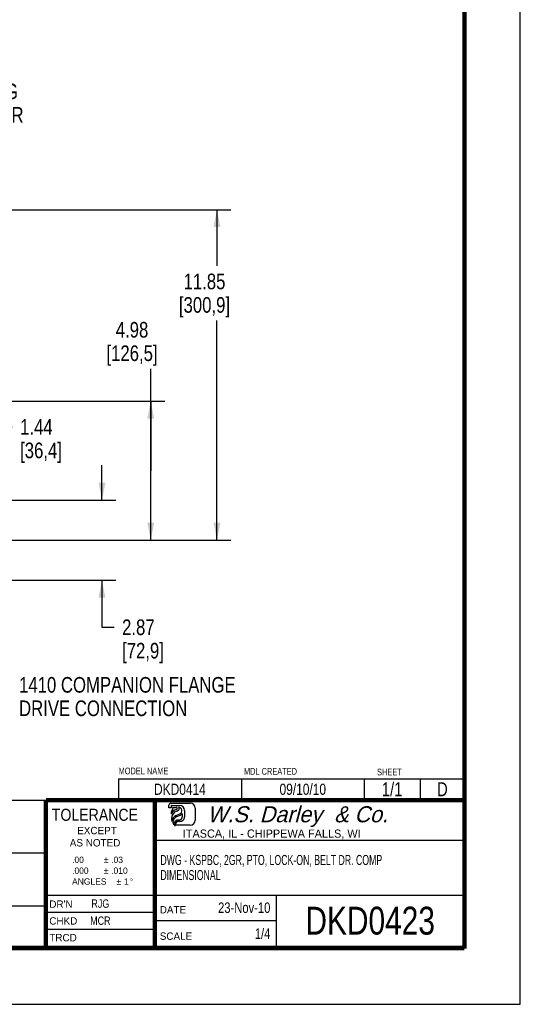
# Model space of a CAD drawing. Header units: inches. Extents: x 0 to 34, y 0 to 22.
# Tile 87 of 175: x 29.5 to 34, y 0 to 8.8. Entities that reach past the tile are written whole.
import ezdxf

# ---------------------------------------------------------------- set-up
doc = ezdxf.new("R2010")
doc.units = ezdxf.units.IN
doc.header["$LTSCALE"] = 1.87
doc.header["$MEASUREMENT"] = 0
doc.layers.get('0').update_dxf_attribs({"linetype": 'CONTINUOUS'})
doc.layers.add('94_3D_NOTES', color=7, linetype='CONTINUOUS')
doc.styles.get("Standard").update_dxf_attribs({"font": 'txt', "width": 0.8})
doc.styles.add('TEXTSTYLE_10', font='txt', dxfattribs={"width": 0.8})
doc.styles.add('TEXTSTYLE_2', font='txt', dxfattribs={"width": 0.999993})
doc.styles.add('TEXTSTYLE_4', font='gdt', dxfattribs={"width": 1.16667})
doc.styles.add('TEXTSTYLE_5', font='gdt', dxfattribs={"width": 0.666678})
doc.styles.add('TEXTSTYLE_6', font='txt', dxfattribs={"width": 0.874996})
doc.styles.add('TEXTSTYLE_7', font='txt')
doc.styles.add('TEXTSTYLE_8', font='txt', dxfattribs={"width": 0.674358})
doc.styles.add('TEXTSTYLE_9', font='txt', dxfattribs={"width": 0.65})
doc.dimstyles.new('DIMSTYLE_2', dxfattribs={"dimtxt": 0.14, "dimasz": 0.156, "dimexe": 0.125, "dimexo": 0.0625, "dimgap": 0.07, "dimtad": 0, "dimtih": 1, "dimtoh": 1, "dimlfac": 4, "dimzin": 4, "dimdsep": 46, "dimtxsty": 'Standard', "dimblk": '_FILLED', "dimblk1": '_FILLED', "dimblk2": '_FILLED', "dimcen": 0.09, "dimadec": 0, "dimazin": 0, "dimtp": 0.001, "dimtm": 0.001, "dimtfac": 1, "dimtofl": 0, "dimtmove": 0, "dimatfit": 3, "dimldrblk": '_FILLED', "dimfxl": 0, "dimtolj": 1, "dimtzin": 4, "dimarcsym": 0})

# ---------------------------------------------------------------- blocks, each defined once
blk = doc.blocks.new('_FILLED')
at = {"color": 0, "linetype": 'ByBlock'}
blk.add_solid([(0, 0), (-1, 0.2), (-1, -0.2)], dxfattribs=at)
blk = doc.blocks.new('*D4')
at = {"color": 6, "linetype": 'Continuous'}
for p, q in [((30.2541, 4.517), (30.2541, 4.8295)), ((27.3375, 4.517), (30.3791, 4.517)), ((27.3375, 3.7995), (30.3791, 3.7995)), ((30.2541, 3.7995), (30.2541, 3.3786)), ((30.2541, 3.3786), (30.3641, 3.3786))]:
    blk.add_line(p, q, dxfattribs=at)
at = {"color": 6, "linetype": 'Continuous', "xscale": 0.156, "yscale": 0.156, "zscale": 0.156}
for p, rotation in [((30.2541, 4.517), 270), ((30.2541, 3.7995), 90)]:
    blk.add_blockref('_FILLED', p, dxfattribs=dict(at, rotation=rotation))
at = {"color": 6, "linetype": 'Continuous', "insert": (30.4341, 3.4486), "char_height": 0.14, "width": 0.672, "attachment_point": 1, "line_spacing_factor": 0.9}
blk.add_mtext('2.87\\P[72,9]', dxfattribs=at)
blk = doc.blocks.new('*D5')
at = {"color": 6, "linetype": 'Continuous'}
for p, q in [((29.3409, 4.517), (29.3409, 5.1731)), ((29.3409, 5.1731), (29.4509, 5.1731)), ((27.3375, 4.517), (29.4659, 4.517)), ((27.1464, 4.1582), (29.4659, 4.1582)), ((29.3409, 4.1582), (29.3409, 3.8457))]:
    blk.add_line(p, q, dxfattribs=at)
at = {"color": 6, "linetype": 'Continuous', "xscale": 0.156, "yscale": 0.156, "zscale": 0.156}
for p, rotation in [((29.3409, 4.517), 270), ((29.3409, 4.1582), 90)]:
    blk.add_blockref('_FILLED', p, dxfattribs=dict(at, rotation=rotation))
at = {"color": 6, "linetype": 'Continuous', "insert": (29.5209, 5.2431), "char_height": 0.14, "width": 0.672, "attachment_point": 1, "line_spacing_factor": 0.9}
blk.add_mtext('1.44\\P[36,4]', dxfattribs=at)
blk = doc.blocks.new('*D29')
at = {"color": 2, "linetype": 'Continuous'}
for p, q in [((30.6912, 4.7806), (30.6912, 5.6937)), ((28.0949, 5.403), (30.8162, 5.403)), ((30.6912, 5.403), (30.6912, 4.7806)), ((30.6912, 4.1582), (30.6912, 4.7806)), ((27.1464, 4.1582), (30.8162, 4.1582))]:
    blk.add_line(p, q, dxfattribs=at)
at = {"color": 2, "linetype": 'Continuous', "xscale": 0.156, "yscale": 0.156, "zscale": 0.156}
for p, rotation in [((30.6912, 5.403), 90), ((30.6912, 4.1582), 270)]:
    blk.add_blockref('_FILLED', p, dxfattribs=dict(at, rotation=rotation))
at = {"color": 2, "linetype": 'Continuous', "insert": (30.5232, 6.1137), "char_height": 0.14, "width": 0.784, "attachment_point": 2, "line_spacing_factor": 0.9}
blk.add_mtext('4.98\\P[126,5]', dxfattribs=at)
blk = doc.blocks.new('*D32')
at = {"color": 2, "linetype": 'Continuous'}
for p, q in [((24.8589, 7.1198), (31.4091, 7.1198)), ((31.2841, 7.1198), (31.2841, 6.6166)), ((31.2841, 4.1582), (31.2841, 6.1266)), ((26.8738, 4.1582), (31.4091, 4.1582))]:
    blk.add_line(p, q, dxfattribs=at)
at = {"color": 2, "linetype": 'Continuous', "xscale": 0.156, "yscale": 0.156, "zscale": 0.156}
for p, rotation in [((31.2841, 7.1198), 90), ((31.2841, 4.1582), 270)]:
    blk.add_blockref('_FILLED', p, dxfattribs=dict(at, rotation=rotation))
at = {"color": 2, "linetype": 'Continuous', "insert": (31.1721, 6.5466), "char_height": 0.14, "width": 0.784, "attachment_point": 2, "line_spacing_factor": 0.9}
blk.add_mtext('11.85\\P[300,9]', dxfattribs=at)

msp = doc.modelspace()

# ---------------------------------------------------------------- linework, layer by layer
at = {"color": 7, "linetype": 'Continuous'}
for p, q in [((34, 0), (34, 22)), ((28.790846, 1.829186), (29.75216, 1.829186)), ((30.727042, 1.46952), (33.5, 1.46952)), ((23.817684, 1.355942), (29.75216, 1.355942)), ((29.75216, 0.977347), (33.5, 0.977347)), ((31.815503, 0.504103), (31.815503, 0.977347)), ((23.817684, 0.882698), (29.75216, 0.882698)), ((29.75216, 0.825909), (30.727042, 0.825909)), ((30.727042, 0.75019), (31.815503, 0.75019)), ((29.75216, 0.674471), (30.727042, 0.674471)), ((0, 0), (34, 0))]:
    msp.add_line(p, q, dxfattribs=at)
at = {"color": 2, "linetype": 'Continuous'}
for p, q in [((30.402253, 2.020544), (33.502253, 2.020544)), ((30.402253, 2.020544), (30.402253, 1.833044)), ((31.502253, 2.020544), (31.502253, 1.833044)), ((32.602253, 2.020544), (32.602253, 1.833044)), ((33.102253, 2.020544), (33.102253, 1.833044)), ((33.502253, 2.020544), (33.502253, 1.833044)), ((30.402253, 1.833044), (33.502253, 1.833044)), ((30.727042, 1.46952), (33.499542, 1.46952)), ((30.727042, 1.46952), (30.727042, 0.51702)), ((33.499542, 1.46952), (33.499542, 0.51702)), ((23.817684, 1.355942), (29.742184, 1.355942)), ((29.742184, 1.355942), (29.742184, 0.880942)), ((29.75216, 0.977347), (30.72716, 0.977347)), ((29.75216, 0.977347), (29.75216, 0.515347)), ((30.72716, 0.977347), (30.72716, 0.515347)), ((23.817684, 0.880942), (29.742184, 0.880942)), ((29.75216, 0.515347), (30.72716, 0.515347)), ((30.727042, 0.51702), (33.499542, 0.51702))]:
    msp.add_line(p, q, dxfattribs=at)
at = {"color": 1, "linetype": 'Continuous'}
for p, q in [((30.853895, 1.759684), (30.853895, 1.784219)), ((30.870979, 1.801303), (31.044125, 1.801303)), ((30.874067, 1.777977), (30.874067, 1.759684)), ((30.876764, 1.780675), (30.949145, 1.780676)), ((30.874067, 1.759684), (30.853895, 1.759684)), ((30.887456, 1.764399), (30.917768, 1.764399)), ((30.917453, 1.691484), (30.950914, 1.705495)), ((30.953689, 1.693021), (30.922803, 1.6788)), ((30.973096, 1.710799), (30.973096, 1.680603)), ((30.993734, 1.737031), (30.993734, 1.680288)), ((31.089083, 1.756345), (31.089083, 1.650403)), ((31.044125, 1.605445), (30.919675, 1.605445))]:
    msp.add_line(p, q, dxfattribs=at)
at = {"color": 7, "linetype": 'Continuous', "const_width": 0.039993}
for points in [[(33.5, 0.5), (33.5, 21.5)], [(33.5, 1.829186), (29.75216, 1.829186)], [(29.75216, 1.829186), (29.75216, 0.504103)], [(30.727042, 1.829186), (30.727042, 0.5)], [(0.5, 0.504103), (33.5, 0.504103)]]:
    msp.add_lwpolyline(points, dxfattribs=at)
at = {"color": 1, "linetype": 'Continuous'}
for centre, radius, start, end in [((30.870979, 1.784219), 0.017084, 90, 180), ((30.876764, 1.777977), 0.002698, 90, 180), ((30.927862, 1.750575), 0.017255, 282.3382763, 53.3818058), ((30.939886, 1.733953), 0.03052, 291.1822685, 93.2532448), ((30.949145, 1.736077), 0.044599, 1.2269642, 90), ((31.044125, 1.756345), 0.044958, 0, 90), ((30.910374, 1.715504), 0.037424, 130.0486407, 200.2318912), ((30.935027, 1.683315), 0.062791, 102.7764397, 162.1499614), ((30.950339, 1.662114), 0.074029, 104.7035784, 198.0795715), ((30.943397, 1.633306), 0.063701, 114.0340883, 174.7452295), ((30.876148, 1.754891), 0.014774, 313.3736044, 40.0578163), ((30.942913, 1.62991), 0.052864, 112.3589122, 202.8083666), ((30.917849, 1.754202), 0.010197, 288.8347423, 90.4607387), ((30.942765, 1.681416), 0.030342, 276.8235746, 358.4645967), ((30.952687, 1.680288), 0.041046, 267.7296978, 360), ((30.937552, 1.730118), 0.040455, 293.508787, 331.4748796), ((30.942657, 1.602459), 0.048971, 85.6516357, 171.8316765), ((30.919675, 1.586957), 0.018488, 90, 150.634143), ((30.949266, 1.593971), 0.045339, 87.7310078, 176.2428342), ((31.044125, 1.650403), 0.044958, 270, 360)]:
    msp.add_arc(centre, radius, start, end, dxfattribs=at)

# ---------------------------------------------------------------- texts
at = {"color": 2, "linetype": 'Continuous', "char_height": 0.06, "attachment_point": 1, "line_spacing_factor": 0.9}
for s, insert, width in [('\\Q0.000018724;MODEL NAME', (30.40283, 2.120894), 0.48), ('\\Q0.000018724;MDL CREATED', (31.525482, 2.117101), 0.528), ('\\Q0.000018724;SHEET', (32.717235, 2.111195), 0.24)]:
    msp.add_mtext(s, dxfattribs=dict(at, insert=insert, width=width))
at = {"color": 2, "linetype": 'Continuous', "attachment_point": 1, "line_spacing_factor": 0.9}
for s, insert, char_height, width, style in [('\\Q14.999997;W.S. Darley', (31.195713, 1.77461), 0.143866, 1.71290456, 'TEXTSTYLE_7'), ('\\Q14.9999965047; {\\W1.0;\\Q14.999997;& Co.}', (32.296781, 1.77461), 0.143866, 0.99523436, 'TEXTSTYLE_8'), ('\\Q0.000018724;TOLERANCE', (29.805198, 1.752001), 0.1079, 0.849709, 'TEXTSTYLE_6'), ('\\Q0.000018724;EXCEPT', (30.032262, 1.590085), 0.066254, 0.397525, 'TEXTSTYLE_2'), ('\\Q0.000019;ITASCA, IL - CHIPPEWA FALLS, WI', (30.977855, 1.565911), 0.072902, 2.25996878, 'TEXTSTYLE_2'), ('\\Q0.000018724;AS NOTED', (29.966008, 1.480457), 0.066254, 0.530033, 'TEXTSTYLE_2'), ('\\Q0.000018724;.00  ', (29.986425, 1.323168), 0.056789, 0.283946, 'TEXTSTYLE_2'), ('\\Q0.000018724;{\\Fgdt;`}', (30.270372, 1.323168), 0.056789, 0.06625383, 'TEXTSTYLE_4'), ('\\Q0.000018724;.03', (30.336626, 1.323168), 0.056789, 0.170368, 'TEXTSTYLE_2'), ('\\Q0.000018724;{\\Fgdt;`}', (30.270372, 1.225815), 0.056789, 0.06625383, 'TEXTSTYLE_4'), ('\\Q0.000018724;.000 ', (29.986425, 1.225815), 0.056789, 0.283946, 'TEXTSTYLE_2'), ('\\Q0.000018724;.010', (30.336626, 1.225815), 0.056789, 0.227157, 'TEXTSTYLE_2'), ('\\Q0.000018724;ANGLES ', (29.986425, 1.128461), 0.056789, 0.397525, 'TEXTSTYLE_2'), ('\\Q0.000018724;{\\Fgdt;`}', (30.38395, 1.128461), 0.056789, 0.06625383, 'TEXTSTYLE_4'), ('\\Q0.000018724;1', (30.450204, 1.128461), 0.056789, 0.056789, 'TEXTSTYLE_2'), ('\\Q0.000018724;{\\Fgdt;~}', (30.506993, 1.128461), 0.056789, 0.03785933, 'TEXTSTYLE_5'), ("\\Q0.000018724;DR'N", (29.782331, 0.93071), 0.066254, 0.265017, 'TEXTSTYLE_2'), ('\\Q0.000018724;DATE', (30.771698, 0.880525), 0.066254, 0.265017, 'TEXTSTYLE_2'), ('\\Q0.000018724;CHKD', (29.782331, 0.780155), 0.066254, 0.265017, 'TEXTSTYLE_2'), ('\\Q0.000018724;TRCD', (29.782331, 0.630506), 0.066254, 0.265017, 'TEXTSTYLE_2'), ('\\Q0.000018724;SCALE', (30.771698, 0.643937), 0.066254, 0.331271, 'TEXTSTYLE_2')]:
    msp.add_mtext(s, dxfattribs=dict(at, insert=insert, char_height=char_height, width=width, style=style))
at = {"layer": '94_3D_NOTES', "color": 2, "linetype": 'Continuous', "line_spacing_factor": 0.9}
for s, insert, char_height, width, attachment_point in [('LEFT HAND\\PPUMP CASING\\PAND IMPELLER', (28.453361, 8.459292), 0.14, 1.344, 1), ('1410 COMPANION FLANGE\\PDRIVE CONNECTION', (29.511682, 2.932423), 0.14, 2.352, 1), ('DKD0414', (30.952253, 1.976794), 0.1, 0.56, 2), ('09/10/10', (32.052253, 1.976794), 0.1, 0.64, 2), ('1/1', (32.852253, 1.989294), 0.125, 0.3, 2), ('RJG', (30.23966, 0.939847), 0.075, 0.18, 2), ('23-Nov-10', (31.762042, 0.912645), 0.09375, 0.675, 3), ('MCR', (30.23966, 0.786847), 0.075, 0.18, 2), ('1/4', (31.762042, 0.680145), 0.09375, 0.225, 3)]:
    msp.add_mtext(s, dxfattribs=dict(at, insert=insert, char_height=char_height, width=width, attachment_point=attachment_point))
for s, insert, char_height, width, attachment_point, style in [('D', (33.302253, 1.989294), 0.125, 0.15, 2, 'TEXTSTYLE_10'), ('DWG - KSPBC, 2GR, PTO, LOCK-ON, BELT DR. COMP\\PDIMENSIONAL', (30.777042, 1.33827), 0.09, 2.6325, 1, 'TEXTSTYLE_9'), ('DKD0423', (32.655792, 0.87452), 0.25, 2, 2, 'TEXTSTYLE_10')]:
    msp.add_mtext(s, dxfattribs=dict(at, insert=insert, char_height=char_height, width=width, attachment_point=attachment_point, style=style))

# ---------------------------------------------------------------- dimensions: what is measured, and where the dimension line sits
at = {"color": 2, "linetype": 'Continuous'}
for base, p1, p2, picture, middle in [((31.284078, 7.11985), (26.811256, 4.158236), (24.796356, 7.11985), '*D32', (31.284078, 6.371614)), ((30.691228, 5.402986), (27.083943, 4.158236), (28.032381, 5.402986), '*D29', (30.691228, 5.938724))]:
    dim = msp.add_linear_dim(base=base, p1=p1, p2=p2, angle=90, dimstyle='DIMSTYLE_2', dxfattribs=at)
    dim.commit()
    dim.dimension.update_dxf_attribs({"geometry": picture, "text_midpoint": middle, "dimtype": 160})
at = {"color": 6, "linetype": 'Continuous'}
for base, p1, p2, angle, picture, middle in [((29.3409358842, 4.1582355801), (27.2750057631, 4.5169855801), (27.0839432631, 4.1582355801), 270, '*D5', (29.8569358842, 5.0680888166)), ((30.254117, 4.516986), (27.275006, 3.799486), (27.275006, 4.516986), 90, '*D4', (30.770117, 3.273639))]:
    dim = msp.add_linear_dim(base=base, p1=p1, p2=p2, angle=angle, dimstyle='DIMSTYLE_2', dxfattribs=at)
    dim.commit()
    dim.dimension.update_dxf_attribs({"geometry": picture, "text_midpoint": middle, "dimtype": 160})

doc.saveas('drawing.dxf')
